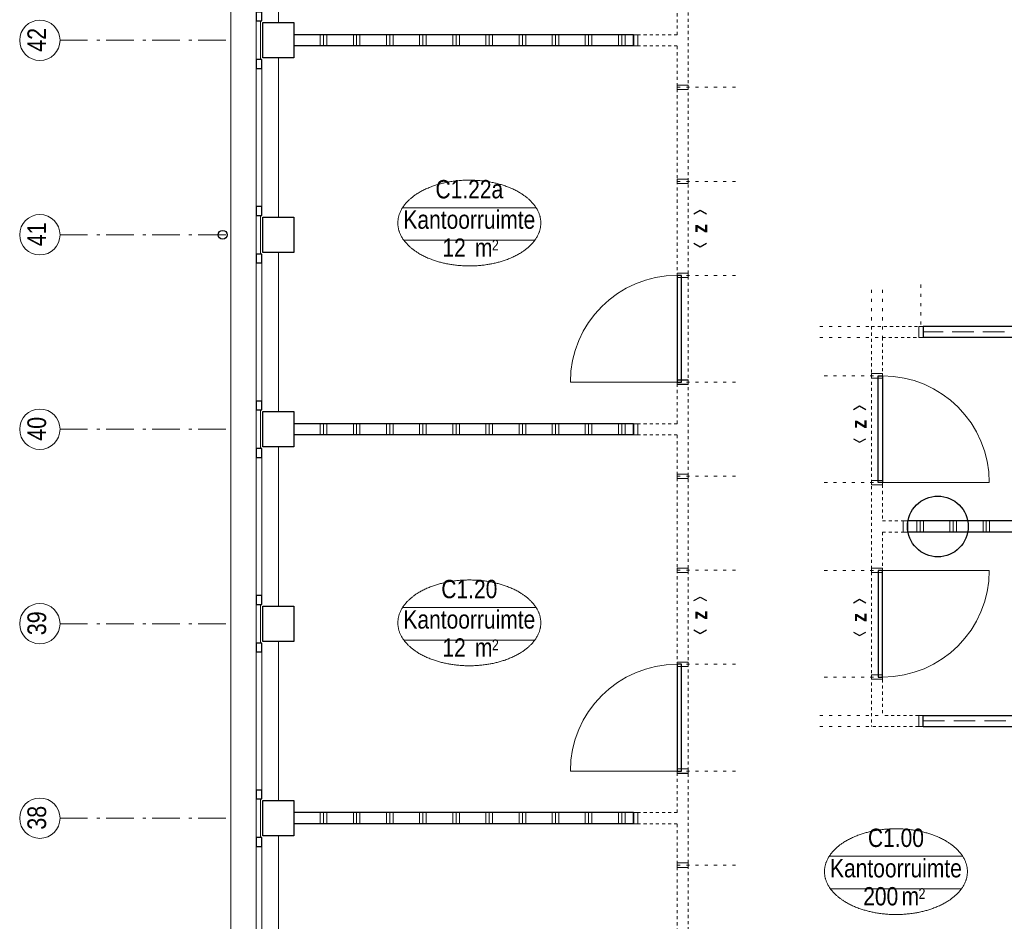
# Model space of a CAD drawing. Header units: millimetres. Extents: x 274611 to 749520, y 175257 to 298905.
# Tile 52 of 251: x 500860 to 509773, y 235329 to 243488. Entities that reach past the tile are written whole.
import ezdxf
from ezdxf.enums import TextEntityAlignment as Align

# ---------------------------------------------------------------- set-up
doc = ezdxf.new("R2010")
doc.units = ezdxf.units.MM
doc.header["$LTSCALE"] = 400
doc.header["$PDMODE"] = 1
doc.header["$PDSIZE"] = 15
for name, pattern in [('STYLE_02', [0.694427, 0.486069, -0.208359]), ('STYLE_05', [0.208282, 0.069427, -0.138855]), ('STYLE_06', [1.041641, 0.625, -0.208282, 0.069427, -0.138931]), ('STYLE_21', [0.138889, 0.069444, -0.069444])]:
    doc.linetypes.add(name, pattern=pattern)
for name, color, linetype, lineweight in [('Binnenkozijnen', 140, 'Continuous', 15), ('Buitenkozijnen', 140, 'Continuous', 15), ('Interieur-deur', 43, 'Continuous', 9), ('Interieur-scheidingswand-horizontaal', 5, 'Continuous', 25), ('Interieur-systeemwand glas', 140, 'STYLE_21', 15), ('Kozijnmerken', 43, 'Continuous', 9), ('Lijn-stramien', 5, 'STYLE_06', 9), ('mat-beton (ihwg)', 5, 'Continuous', 25), ('None', 7, 'Continuous', 9), ('Ruimtenummers', 5, 'Continuous', 25)]:
    doc.layers.add(name, color=color, linetype=linetype, lineweight=lineweight)
doc.styles.add('Arial Narrow', font='ARIALN.TTF', dxfattribs={"height": 222.25})
doc.styles.add('Arial Narrow (bold)', font='ARIALNB.TTF', dxfattribs={"height": 172.861111})
doc.styles.get("Standard").update_dxf_attribs({"font": 'arial.ttf'})

# ---------------------------------------------------------------- blocks, each defined once
blk = doc.blocks.new('*X262')
at = {"layer": 'None', "lineweight": 9}
for p, q in [((-15900, 17650), (-15900, 17750)), ((-15870, 17650), (-15870, 17750)), ((-15840, 17650), (-15840, 17750)), ((-15600, 17650), (-15600, 17750)), ((-15570, 17650), (-15570, 17750)), ((-15540, 17650), (-15540, 17750)), ((-15300, 17650), (-15300, 17750)), ((-15270, 17650), (-15270, 17750)), ((-15240, 17650), (-15240, 17750)), ((-15000, 17650), (-15000, 17750)), ((-14970, 17650), (-14970, 17750)), ((-14940, 17650), (-14940, 17750)), ((-14700, 17650), (-14700, 17750)), ((-14670, 17650), (-14670, 17750)), ((-14640, 17650), (-14640, 17750)), ((-14400, 17650), (-14400, 17750)), ((-14370, 17650), (-14370, 17750)), ((-14340, 17650), (-14340, 17750)), ((-14100, 17650), (-14100, 17750)), ((-14070, 17650), (-14070, 17750)), ((-14040, 17650), (-14040, 17750)), ((-13800, 17650), (-13800, 17750)), ((-13770, 17650), (-13770, 17750)), ((-13740, 17650), (-13740, 17750)), ((-13500, 17650), (-13500, 17750)), ((-13470, 17650), (-13470, 17750)), ((-13440, 17650), (-13440, 17750)), ((-13200, 17650), (-13200, 17750)), ((-13170, 17650), (-13170, 17750)), ((-13140, 17650), (-13140, 17750))]:
    blk.add_line(p, q, dxfattribs=at)
blk = doc.blocks.new('*X263')
at = {"layer": 'None', "lineweight": 9}
for p, q in [((-15900, 21170), (-15900, 21270)), ((-15870, 21170), (-15870, 21270)), ((-15840, 21170), (-15840, 21270)), ((-15600, 21170), (-15600, 21270)), ((-15570, 21170), (-15570, 21270)), ((-15540, 21170), (-15540, 21270)), ((-15300, 21170), (-15300, 21270)), ((-15270, 21170), (-15270, 21270)), ((-15240, 21170), (-15240, 21270)), ((-15000, 21170), (-15000, 21270)), ((-14970, 21170), (-14970, 21270)), ((-14940, 21170), (-14940, 21270)), ((-14700, 21170), (-14700, 21270)), ((-14670, 21170), (-14670, 21270)), ((-14640, 21170), (-14640, 21270)), ((-14400, 21170), (-14400, 21270)), ((-14370, 21170), (-14370, 21270)), ((-14340, 21170), (-14340, 21270)), ((-14100, 21170), (-14100, 21270)), ((-14070, 21170), (-14070, 21270)), ((-14040, 21170), (-14040, 21270)), ((-13800, 21170), (-13800, 21270)), ((-13770, 21170), (-13770, 21270)), ((-13740, 21170), (-13740, 21270)), ((-13500, 21170), (-13500, 21270)), ((-13470, 21170), (-13470, 21270)), ((-13440, 21170), (-13440, 21270)), ((-13200, 21170), (-13200, 21270)), ((-13170, 21170), (-13170, 21270)), ((-13140, 21170), (-13140, 21270))]:
    blk.add_line(p, q, dxfattribs=at)
blk = doc.blocks.new('*X264')
at = {"layer": 'None', "lineweight": 9}
for p, q in [((-15900, 24690), (-15900, 24790)), ((-15870, 24690), (-15870, 24790)), ((-15840, 24690), (-15840, 24790)), ((-15600, 24690), (-15600, 24790)), ((-15570, 24690), (-15570, 24790)), ((-15540, 24690), (-15540, 24790)), ((-15300, 24690), (-15300, 24790)), ((-15270, 24690), (-15270, 24790)), ((-15240, 24690), (-15240, 24790)), ((-15000, 24690), (-15000, 24790)), ((-14970, 24690), (-14970, 24790)), ((-14940, 24690), (-14940, 24790)), ((-14700, 24690), (-14700, 24790)), ((-14670, 24690), (-14670, 24790)), ((-14640, 24690), (-14640, 24790)), ((-14400, 24690), (-14400, 24790)), ((-14370, 24690), (-14370, 24790)), ((-14340, 24690), (-14340, 24790)), ((-14100, 24690), (-14100, 24790)), ((-14070, 24690), (-14070, 24790)), ((-14040, 24690), (-14040, 24790)), ((-13800, 24690), (-13800, 24790)), ((-13770, 24690), (-13770, 24790)), ((-13740, 24690), (-13740, 24790)), ((-13500, 24690), (-13500, 24790)), ((-13470, 24690), (-13470, 24790)), ((-13440, 24690), (-13440, 24790)), ((-13200, 24690), (-13200, 24790)), ((-13170, 24690), (-13170, 24790)), ((-13140, 24690), (-13140, 24790))]:
    blk.add_line(p, q, dxfattribs=at)
blk = doc.blocks.new('*U725')
at = {"layer": 'Interieur-systeemwand glas', "lineweight": 15}
for p, q in [((-10909, 22150), (-10909, 18530)), ((-10809, 22050), (-10809, 20390)), ((-10809, 20290), (-10809, 18630))]:
    blk.add_line(p, q, dxfattribs=at)
blk = doc.blocks.new('*U726')
at = {"layer": 'Interieur-scheidingswand-horizontaal', "lineweight": 25}
for p, q in [((-10442, 22150), (-10442, 22050)), ((-7206, 22150), (-10442, 22150)), ((-7206, 22150), (-7206, 22050)), ((-7206, 22050), (-10442, 22050))]:
    blk.add_line(p, q, dxfattribs=at)
at = {"layer": 'Interieur-scheidingswand-horizontaal', "linetype": 'STYLE_02', "lineweight": 9}
blk.add_line((-7206, 22100), (-10442, 22100), dxfattribs=at)
blk = doc.blocks.new('*X727')
at = {"layer": 'None', "lineweight": 9}
for p, q in [((-10500, 20290), (-10500, 20390)), ((-10470, 20290), (-10470, 20390)), ((-10440, 20290), (-10440, 20390)), ((-10200, 20290), (-10200, 20390)), ((-10170, 20290), (-10170, 20390)), ((-10140, 20290), (-10140, 20390)), ((-9900, 20290), (-9900, 20390)), ((-9870, 20290), (-9870, 20390)), ((-9840, 20290), (-9840, 20390)), ((-9600, 20290), (-9600, 20390)), ((-9570, 20290), (-9570, 20390)), ((-9540, 20290), (-9540, 20390)), ((-9300, 20290), (-9300, 20390)), ((-9270, 20290), (-9270, 20390)), ((-9240, 20290), (-9240, 20390)), ((-9000, 20290), (-9000, 20390)), ((-8970, 20290), (-8970, 20390)), ((-8940, 20290), (-8940, 20390)), ((-8700, 20290), (-8700, 20390)), ((-8670, 20290), (-8670, 20390)), ((-8640, 20290), (-8640, 20390)), ((-8400, 20290), (-8400, 20390)), ((-8370, 20290), (-8370, 20390)), ((-8340, 20290), (-8340, 20390)), ((-8100, 20290), (-8100, 20390)), ((-8070, 20290), (-8070, 20390)), ((-8040, 20290), (-8040, 20390)), ((-7800, 20290), (-7800, 20390)), ((-7770, 20290), (-7770, 20390)), ((-7740, 20290), (-7740, 20390)), ((-7500, 20290), (-7500, 20390)), ((-7470, 20290), (-7470, 20390)), ((-7440, 20290), (-7440, 20390))]:
    blk.add_line(p, q, dxfattribs=at)
blk = doc.blocks.new('*U728')
at = {"layer": 'Interieur-scheidingswand-horizontaal', "lineweight": 25}
for p, q in [((-10584, 20390), (-10584, 20290)), ((-7206, 20390), (-10584, 20390)), ((-7206, 20390), (-7206, 20290)), ((-7206, 20290), (-10584, 20290))]:
    blk.add_line(p, q, dxfattribs=at)
at = {"layer": 'Interieur-scheidingswand-horizontaal'}
blk.add_blockref('*X727', (0, 0), dxfattribs=at)
blk = doc.blocks.new('*U729')
at = {"layer": 'Interieur-systeemwand glas', "lineweight": 15}
for p, q in [((-10909, 22150), (-10482, 22150)), ((-10809, 22050), (-10482, 22050))]:
    blk.add_line(p, q, dxfattribs=at)
blk = doc.blocks.new('*U730')
at = {"layer": 'Interieur-systeemwand glas', "lineweight": 15}
for p, q in [((-10809, 20390), (-10559, 20390)), ((-10809, 20290), (-10559, 20290))]:
    blk.add_line(p, q, dxfattribs=at)
blk = doc.blocks.new('*U731')
at = {"layer": 'Interieur-deur', "color": 140, "linetype": 'Continuous', "lineweight": 15}
blk.add_line((-9845.2, 19943), (-10809, 19943), dxfattribs=at)
at = {"layer": 'Interieur-deur', "color": 92, "linetype": 'Continuous', "lineweight": 25}
blk.add_lwpolyline([(-10809, 18977), (-10809, 19943), (-10849, 19943), (-10849, 18977)], close=True, dxfattribs=at)
at = {"layer": 'Interieur-deur', "color": 140, "linetype": 'Continuous', "lineweight": 15}
blk.add_arc((-10809, 19943), 966, 270, 0, dxfattribs=at)
at = {"layer": 'Interieur-systeemwand glas', "color": 43, "linetype": 'Continuous', "lineweight": 9}
for points in [[(-10809, 19923), (-10809, 19963), (-10909, 19963), (-10909, 19923)], [(-10809, 18957), (-10809, 18997), (-10909, 18997), (-10909, 18957)]]:
    blk.add_lwpolyline(points, close=True, dxfattribs=at)
at = {"layer": 'Lijn-stramien', "color": 8, "linetype": 'STYLE_05', "lineweight": 5}
for p, q in [((-10809, 19943), (-11385, 19943)), ((-10809, 18977), (-11385, 18977))]:
    blk.add_line(p, q, dxfattribs=at)
at = {"layer": 'None', "linetype": 'Continuous', "lineweight": 5}
for p in [(-10809, 19943), (-10809, 18977)]:
    blk.add_point(p, dxfattribs=at)
blk = doc.blocks.new('*U732')
at = {"layer": 'Interieur-systeemwand glas', "lineweight": 15}
for p, q in [((-10482, 18630), (-10809, 18630)), ((-10482, 18530), (-10909, 18530))]:
    blk.add_line(p, q, dxfattribs=at)
blk = doc.blocks.new('*U733')
at = {"layer": 'Interieur-deur', "color": 140, "linetype": 'Continuous', "lineweight": 15}
blk.add_line((-9845.2, 20737), (-10809, 20737), dxfattribs=at)
at = {"layer": 'Interieur-deur', "color": 92, "linetype": 'Continuous', "lineweight": 25}
blk.add_lwpolyline([(-10809, 21703), (-10809, 20737), (-10849, 20737), (-10849, 21703)], close=True, dxfattribs=at)
at = {"layer": 'Interieur-deur', "color": 140, "linetype": 'Continuous', "lineweight": 15}
blk.add_arc((-10809, 20737), 966, 0, 90, dxfattribs=at)
at = {"layer": 'Interieur-systeemwand glas', "color": 43, "linetype": 'Continuous', "lineweight": 9}
for points in [[(-10809, 21723), (-10809, 21683), (-10909, 21683), (-10909, 21723)], [(-10809, 20757), (-10809, 20717), (-10909, 20717), (-10909, 20757)]]:
    blk.add_lwpolyline(points, close=True, dxfattribs=at)
at = {"layer": 'Lijn-stramien', "color": 8, "linetype": 'STYLE_05', "lineweight": 5}
for p, q in [((-10809, 21703), (-11385, 21703)), ((-10809, 20737), (-11385, 20737))]:
    blk.add_line(p, q, dxfattribs=at)
at = {"layer": 'None', "linetype": 'Continuous', "lineweight": 5}
for p in [(-10809, 21703), (-10809, 20737)]:
    blk.add_point(p, dxfattribs=at)
blk = doc.blocks.new('*U734')
at = {"layer": 'Interieur-systeemwand glas', "color": 43, "linetype": 'Continuous', "lineweight": 9}
blk.add_lwpolyline([(-10584, 20390), (-10584, 20290), (-10624, 20290), (-10624, 20390)], close=True, dxfattribs=at)
at = {"layer": 'Interieur-systeemwand glas', "color": 43, "linetype": 'Continuous', "lineweight": 15}
blk.add_point((-10604, 20390), dxfattribs=at)
blk = doc.blocks.new('*U745')
at = {"layer": 'Interieur-scheidingswand-horizontaal', "lineweight": 25}
for p, q in [((-10442, 18630), (-7206, 18630)), ((-10442, 18530), (-10442, 18630)), ((-7206, 18530), (-7206, 18630)), ((-10442, 18530), (-7206, 18530))]:
    blk.add_line(p, q, dxfattribs=at)
at = {"layer": 'Interieur-scheidingswand-horizontaal', "linetype": 'STYLE_02', "lineweight": 9}
blk.add_line((-10442, 18580), (-7206, 18580), dxfattribs=at)
blk = doc.blocks.new('*U746')
at = {"layer": 'Interieur-systeemwand glas', "lineweight": 15}
for p, q in [((-6739, 18530), (-6739, 22150)), ((-6839, 20390), (-6839, 22050)), ((-6839, 18630), (-6839, 20290))]:
    blk.add_line(p, q, dxfattribs=at)
blk = doc.blocks.new('*U747')
at = {"layer": 'Interieur-systeemwand glas', "lineweight": 15}
for p, q in [((-7166, 22150), (-6739, 22150)), ((-7166, 22050), (-6839, 22050))]:
    blk.add_line(p, q, dxfattribs=at)
blk = doc.blocks.new('*U748')
at = {"layer": 'Interieur-systeemwand glas', "lineweight": 15}
for p, q in [((-7166, 20390), (-6839, 20390)), ((-7166, 20290), (-6839, 20290))]:
    blk.add_line(p, q, dxfattribs=at)
blk = doc.blocks.new('*U749')
at = {"layer": 'Interieur-systeemwand glas', "lineweight": 15}
for p, q in [((-6839, 18630), (-7166, 18630)), ((-6739, 18530), (-7166, 18530))]:
    blk.add_line(p, q, dxfattribs=at)
blk = doc.blocks.new('*U758')
at = {"layer": 'Interieur-systeemwand glas', "color": 43, "linetype": 'Continuous', "lineweight": 9}
blk.add_lwpolyline([(-6839, 21723), (-6839, 21683), (-6739, 21683), (-6739, 21723)], close=True, dxfattribs=at)
at = {"layer": 'None', "linetype": 'Continuous', "lineweight": 5}
blk.add_point((-6839, 21703), dxfattribs=at)
blk = doc.blocks.new('*U759')
at = {"layer": 'Interieur-systeemwand glas', "color": 43, "linetype": 'Continuous', "lineweight": 9}
blk.add_lwpolyline([(-6839, 20814), (-6839, 20774), (-6739, 20774), (-6739, 20814)], close=True, dxfattribs=at)
at = {"layer": 'None', "linetype": 'Continuous', "lineweight": 5}
blk.add_point((-6839, 20794), dxfattribs=at)
blk = doc.blocks.new('*U760')
at = {"layer": 'Interieur-systeemwand glas', "color": 43, "linetype": 'Continuous', "lineweight": 9}
blk.add_lwpolyline([(-6839, 19866), (-6839, 19906), (-6739, 19906), (-6739, 19866)], close=True, dxfattribs=at)
at = {"layer": 'None', "linetype": 'Continuous', "lineweight": 5}
blk.add_point((-6839, 19886), dxfattribs=at)
blk = doc.blocks.new('*U761')
at = {"layer": 'Interieur-systeemwand glas', "color": 43, "linetype": 'Continuous', "lineweight": 9}
blk.add_lwpolyline([(-6839, 18957), (-6839, 18997), (-6739, 18997), (-6739, 18957)], close=True, dxfattribs=at)
at = {"layer": 'None', "linetype": 'Continuous', "lineweight": 5}
blk.add_point((-6839, 18977), dxfattribs=at)
blk = doc.blocks.new('*U762')
at = {"layer": 'Interieur-systeemwand glas', "color": 43, "linetype": 'Continuous', "lineweight": 9}
blk.add_lwpolyline([(-7206, 22150), (-7206, 22050), (-7166, 22050), (-7166, 22150)], close=True, dxfattribs=at)
at = {"layer": 'Interieur-systeemwand glas', "color": 43, "linetype": 'Continuous', "lineweight": 15}
blk.add_point((-7186, 22150), dxfattribs=at)
blk = doc.blocks.new('*U763')
at = {"layer": 'Interieur-systeemwand glas', "color": 43, "linetype": 'Continuous', "lineweight": 9}
blk.add_lwpolyline([(-7206, 20390), (-7206, 20290), (-7166, 20290), (-7166, 20390)], close=True, dxfattribs=at)
at = {"layer": 'Interieur-systeemwand glas', "color": 43, "linetype": 'Continuous', "lineweight": 15}
blk.add_point((-7186, 20390), dxfattribs=at)
blk = doc.blocks.new('*U764')
at = {"layer": 'Interieur-systeemwand glas', "color": 43, "linetype": 'Continuous', "lineweight": 9}
blk.add_lwpolyline([(-7206, 18530), (-7206, 18630), (-7166, 18630), (-7166, 18530)], close=True, dxfattribs=at)
at = {"layer": 'Interieur-systeemwand glas', "color": 43, "linetype": 'Continuous', "lineweight": 15}
blk.add_point((-7186, 18530), dxfattribs=at)
blk = doc.blocks.new('*U783')
at = {"layer": 'Interieur-systeemwand glas', "color": 43, "linetype": 'Continuous', "lineweight": 9}
for points in [[(-10442, 22150), (-10442, 22050), (-10482, 22050), (-10482, 22150)], [(-10442, 18530), (-10442, 18630), (-10482, 18630), (-10482, 18530)]]:
    blk.add_lwpolyline(points, close=True, dxfattribs=at)
at = {"layer": 'Interieur-systeemwand glas', "color": 43, "linetype": 'Continuous', "lineweight": 15}
for p in [(-10462, 22150), (-10462, 18530)]:
    blk.add_point(p, dxfattribs=at)
at = {"layer": 'Lijn-stramien', "color": 8, "linetype": 'STYLE_05', "lineweight": 5}
for p, q in [((-10909, 22483), (-10909, 22145)), ((-10809, 22483), (-10809, 22045)), ((-10462, 22528.4), (-10462, 22150)), ((-7186, 22050), (-7186, 22523.4)), ((-6839, 22050), (-6839, 22523.4)), ((-6739, 22050), (-6739, 22523.4)), ((-11376.9, 22150), (-10909, 22150)), ((-6271, 22150), (-6739, 22150)), ((-11376.9, 22050), (-10809, 22050)), ((-6271, 22050), (-6839, 22050)), ((-6839, 21703), (-6263, 21703)), ((-6839, 20794), (-6263, 20794)), ((-6839, 19886), (-6263, 19886)), ((-6839, 18977), (-6263, 18977)), ((-11376.9, 18630), (-10809, 18630)), ((-6271, 18630), (-6839, 18630)), ((-11376.9, 18530), (-10909, 18530)), ((-6271, 18530), (-6739, 18530))]:
    blk.add_line(p, q, dxfattribs=at)
at = {"layer": 'Interieur-scheidingswand-horizontaal'}
for name in ['*U726', '*U728', '*U745']:
    blk.add_blockref(name, (0, 0), dxfattribs=at)
at = {"layer": 'Interieur-systeemwand glas'}
for name in ['*U725', '*U729', '*U747', '*U746', '*U730', '*U748', '*U732', '*U749']:
    blk.add_blockref(name, (0, 0), dxfattribs=at)
at = {"layer": 'Interieur-systeemwand glas', "color": 7}
for name in ['*U733', '*U731']:
    blk.add_blockref(name, (0, 0), dxfattribs=at)
at = {"layer": 'None', "color": 7}
for name in ['*U762', '*U758', '*U759', '*U734', '*U763', '*U760', '*U761', '*U764']:
    blk.add_blockref(name, (0, 0), dxfattribs=at)
blk = doc.blocks.new('Kolom O 550')
at = {"layer": 'mat-beton (ihwg)', "lineweight": 25}
blk.add_circle((0, 0), 275, dxfattribs=at)
blk = doc.blocks.new('Gevelpui best 1410 (2D)')
at = {"layer": 'Buitenkozijnen', "lineweight": 15}
for p, q in [((-260, 0), (-260, -1410)), ((-260, 0), (-210, 0)), ((-210, 0), (-210, -1410)), ((-260, -1410), (-210, -1410))]:
    blk.add_line(p, q, dxfattribs=at)
at = {"layer": 'Buitenkozijnen', "color": 92, "lineweight": 25}
for points in [[(-260, 0), (-210, 0), (-210, -80), (-260, -80)], [(-260, -1330), (-210, -1330), (-210, -1410), (-260, -1410)]]:
    blk.add_lwpolyline(points, close=True, dxfattribs=at)
at = {"layer": 'None', "color": 43, "linetype": 'Continuous', "lineweight": 9}
blk.add_line((-410, 15), (-410, -1425), dxfattribs=at)
blk = doc.blocks.new('HWA')
at = {"layer": 'None', "color": 92, "linetype": 'Continuous', "lineweight": 25}
blk.add_circle((0, -74), 40, dxfattribs=at)
blk = doc.blocks.new('Kolom 280x320')
at = {"layer": 'mat-beton (ihwg)', "lineweight": 25}
blk.add_lwpolyline([(-300, 160), (-20, 160), (-20, -160), (-300, -160)], close=True, dxfattribs=at)
at = {"layer": 'None', "color": 92, "linetype": 'Continuous', "lineweight": 5}
blk.add_point((0, 0), dxfattribs=at)
blk = doc.blocks.new('Ruimtenummer UV 50')
at = {"layer": 'Ruimtenummers', "color": 8, "lineweight": 5}
for p, q in [((602.2, 156.5), (-602.3, 156.5)), ((594.7, -137.5), (-594.8, -137.5))]:
    blk.add_line(p, q, dxfattribs=at)
blk.add_open_spline([(-323.4, 353.8), (-173.3, 405.8), (173.3, 405.8), (323.4, 353.8), (473.5, 301.8), (560.1, 211.8), (646.8, 121.7), (646.8, 17.7), (646.8, -86.3), (560.1, -176.3), (473.5, -266.4), (323.4, -318.4), (173.3, -370.4), (-173.3, -370.4), (-323.4, -318.4), (-473.5, -266.4), (-560.2, -176.3), (-646.8, -86.3), (-646.8, 17.7), (-646.8, 121.7), (-560.2, 211.8), (-473.5, 301.8), (-323.4, 353.8)], degree=2, knots=[0, 0, 0, 0.09962, 0.19924, 0.19924, 0.283607, 0.283607, 0.349619, 0.349619, 0.415638, 0.415638, 0.5, 0.5, 0.59962, 0.69924, 0.69924, 0.783607, 0.783607, 0.849619, 0.849619, 0.915638, 0.915638, 1, 1, 1], dxfattribs=at)
at = {"layer": 'Ruimtenummers', "attachment_point": 2, "style": 'Arial Narrow'}
for s, insert, char_height in [(' m', (103.6, -122.2), 165.95), (' 2', (220.1, -132.8), 96.8)]:
    blk.add_mtext(s, dxfattribs=dict(at, insert=insert, char_height=char_height))
at = {"layer": 'Ruimtenummers', "style": 'Arial Narrow'}
for tag, p in [('Nummer', (0, 406.9)), ('Naam', (0, 131.7)), ('Oppervlak', (-137.9, -122.2))]:
    blk.add_attdef(tag, text='', height=165.9, dxfattribs=at).set_placement(p, align=Align.TOP_CENTER)
blk = doc.blocks.new('Kozijnmerk 50')
at = {"layer": 'Kozijnmerken', "color": 92, "linetype": 'Continuous', "lineweight": 25}
for points in [[(-132.2, 50.6), (-164.8, -5.8), (-132.2, -62.1)], [(132.2, 50.6), (164.8, -5.8), (132.2, -62.1)]]:
    blk.add_lwpolyline(points, dxfattribs=at)
at = {"layer": 'None', "color": 43, "style": 'Arial Narrow (bold)'}
blk.add_attdef('merk', text='', height=138.3, dxfattribs=at).set_placement((0, 0), align=Align.MIDDLE_CENTER)
blk = doc.blocks.new('*U1595')
at = {"layer": 'Interieur-systeemwand glas', "color": 43, "linetype": 'Continuous', "lineweight": 9}
blk.add_lwpolyline([(-12668.9, 16443.5), (-12568.9, 16443.5), (-12568.9, 16403.5), (-12668.9, 16403.5)], close=True, dxfattribs=at)
at = {"layer": 'Interieur-systeemwand glas', "color": 43, "linetype": 'Continuous', "lineweight": 15}
for p in [(-12668.9, 17274.5), (-12668.9, 16423.5)]:
    blk.add_point(p, dxfattribs=at)
at = {"layer": 'Lijn-stramien', "color": 8, "linetype": 'STYLE_05', "lineweight": 5}
for p, q in [((-12668.9, 17274.5), (-12092.9, 17274.5)), ((-12668.9, 16423.5), (-12092.9, 16423.5))]:
    blk.add_line(p, q, dxfattribs=at)
blk = doc.blocks.new('*U1597')
at = {"layer": 'Interieur-systeemwand glas', "color": 43, "linetype": 'Continuous', "lineweight": 9}
blk.add_lwpolyline([(-12668.9, 19963.5), (-12568.9, 19963.5), (-12568.9, 19923.5), (-12668.9, 19923.5)], close=True, dxfattribs=at)
at = {"layer": 'Interieur-systeemwand glas', "color": 43, "linetype": 'Continuous', "lineweight": 15}
for p in [(-12668.9, 20794.5), (-12668.9, 19943.5)]:
    blk.add_point(p, dxfattribs=at)
at = {"layer": 'Lijn-stramien', "color": 8, "linetype": 'STYLE_05', "lineweight": 5}
for p, q in [((-12668.9, 20794.5), (-12092.9, 20794.5)), ((-12668.9, 19943.5), (-12092.9, 19943.5))]:
    blk.add_line(p, q, dxfattribs=at)
blk = doc.blocks.new('*U1599')
at = {"layer": 'Interieur-systeemwand glas', "color": 43, "linetype": 'Continuous', "lineweight": 9}
for points in [[(-12668.9, 18145.5), (-12568.9, 18145.5), (-12568.9, 18105.5), (-12668.9, 18105.5)], [(-13065.9, 17650), (-13065.9, 17750), (-13025.9, 17750), (-13025.9, 17650)], [(-12668.9, 17294.5), (-12568.9, 17294.5), (-12568.9, 17254.5), (-12668.9, 17254.5)]]:
    blk.add_lwpolyline(points, close=True, dxfattribs=at)
at = {"layer": 'Interieur-systeemwand glas', "color": 43, "linetype": 'Continuous', "lineweight": 15}
for p in [(-12668.9, 18125.5), (-12668.9, 18125.5), (-13045.9, 17650), (-12668.9, 17274.5)]:
    blk.add_point(p, dxfattribs=at)
at = {"layer": 'Lijn-stramien', "color": 8, "linetype": 'STYLE_05', "lineweight": 5}
for p, q in [((-12668.9, 18125.5), (-12092.9, 18125.5)), ((-12668.9, 18125.5), (-12092.9, 18125.5)), ((-12668.9, 17274.5), (-12092.9, 17274.5))]:
    blk.add_line(p, q, dxfattribs=at)
at = {"layer": 'None', "linetype": 'Continuous', "lineweight": 5}
blk.add_point((-13065.9, 17700), dxfattribs=at)
blk = doc.blocks.new('*U1600')
at = {"layer": 'Interieur-systeemwand glas', "lineweight": 15}
for p, q in [((-13027.9, 21270), (-12668.9, 21270)), ((-13027.9, 21170), (-12668.9, 21170))]:
    blk.add_line(p, q, dxfattribs=at)
blk = doc.blocks.new('*U1601')
at = {"layer": 'Interieur-systeemwand glas', "lineweight": 15}
for p, q in [((-13027.9, 24790), (-12668.9, 24790)), ((-13027.9, 24690), (-12668.9, 24690))]:
    blk.add_line(p, q, dxfattribs=at)
blk = doc.blocks.new('*U1602')
at = {"layer": 'Kozijnmerken', "color": 92, "linetype": 'Continuous', "lineweight": 25}
for points in [[(-12516.6, 19669), (-12460.3, 19701.5), (-12403.9, 19669)], [(-12516.6, 19404.5), (-12460.3, 19372), (-12403.9, 19404.5)]]:
    blk.add_lwpolyline(points, dxfattribs=at)
at = {"layer": 'Kozijnmerken', "color": 0, "flags": 1}
blk.add_attdef('merk', (-12566.3, 19364.4), '', height=4.23, dxfattribs=at)
at = {"layer": 'None', "color": 43, "insert": (-12466, 19536.7), "char_height": 138.3, "attachment_point": 5, "rotation": 90, "style": 'Arial Narrow (bold)'}
blk.add_mtext('z', dxfattribs=at)
blk = doc.blocks.new('*U1603')
at = {"layer": 'Kozijnmerken', "color": 92, "linetype": 'Continuous', "lineweight": 25}
for points in [[(-12516.6, 23169), (-12460.3, 23201.5), (-12403.9, 23169)], [(-12516.6, 22904.5), (-12460.3, 22872), (-12403.9, 22904.5)]]:
    blk.add_lwpolyline(points, dxfattribs=at)
at = {"layer": 'Kozijnmerken', "color": 0, "flags": 1}
blk.add_attdef('merk', (-12566.3, 22864.4), '', height=4.23, dxfattribs=at)
at = {"layer": 'None', "color": 43, "insert": (-12466, 23036.7), "char_height": 138.3, "attachment_point": 5, "rotation": 90, "style": 'Arial Narrow (bold)'}
blk.add_mtext('z', dxfattribs=at)
blk = doc.blocks.new('*U1615')
at = {"layer": 'Interieur-systeemwand glas', "color": 43, "linetype": 'Continuous', "lineweight": 9}
for points in [[(-12668.9, 21665.5), (-12568.9, 21665.5), (-12568.9, 21625.5), (-12668.9, 21625.5)], [(-13065.9, 21170), (-13065.9, 21270), (-13025.9, 21270), (-13025.9, 21170)], [(-12668.9, 20814.5), (-12568.9, 20814.5), (-12568.9, 20774.5), (-12668.9, 20774.5)]]:
    blk.add_lwpolyline(points, close=True, dxfattribs=at)
at = {"layer": 'Interieur-systeemwand glas', "color": 43, "linetype": 'Continuous', "lineweight": 15}
for p in [(-12668.9, 21645.5), (-12668.9, 21645.5), (-13045.9, 21170), (-12668.9, 20794.5)]:
    blk.add_point(p, dxfattribs=at)
at = {"layer": 'Lijn-stramien', "color": 8, "linetype": 'STYLE_05', "lineweight": 5}
for p, q in [((-12668.9, 21645.5), (-12092.9, 21645.5)), ((-12668.9, 21645.5), (-12092.9, 21645.5)), ((-12668.9, 20794.5), (-12092.9, 20794.5))]:
    blk.add_line(p, q, dxfattribs=at)
at = {"layer": 'None', "linetype": 'Continuous', "lineweight": 5}
blk.add_point((-13065.9, 21220), dxfattribs=at)
blk = doc.blocks.new('*U1616')
at = {"layer": 'Interieur-deur', "color": 140, "linetype": 'Continuous', "lineweight": 15}
blk.add_line((-13632.7, 18126.5), (-12668.9, 18126.5), dxfattribs=at)
at = {"layer": 'Interieur-deur', "color": 92, "linetype": 'Continuous', "lineweight": 25}
blk.add_lwpolyline([(-12668.9, 19092.5), (-12668.9, 18126.5), (-12628.9, 18126.5), (-12628.9, 19092.5)], close=True, dxfattribs=at)
at = {"layer": 'Interieur-deur', "color": 140, "linetype": 'Continuous', "lineweight": 15}
blk.add_arc((-12668.9, 18126.5), 966, 90, 180, dxfattribs=at)
at = {"layer": 'Interieur-systeemwand glas', "color": 43, "linetype": 'Continuous', "lineweight": 9}
for points in [[(-12668.9, 19112.5), (-12668.9, 19072.5), (-12568.9, 19072.5), (-12568.9, 19112.5)], [(-12668.9, 18146.5), (-12668.9, 18106.5), (-12568.9, 18106.5), (-12568.9, 18146.5)]]:
    blk.add_lwpolyline(points, close=True, dxfattribs=at)
at = {"layer": 'Lijn-stramien', "color": 8, "linetype": 'STYLE_05', "lineweight": 5}
for p, q in [((-12668.9, 19092.5), (-12092.9, 19092.5)), ((-12668.9, 18126.5), (-12092.9, 18126.5))]:
    blk.add_line(p, q, dxfattribs=at)
at = {"layer": 'None', "linetype": 'Continuous', "lineweight": 5}
for p in [(-12668.9, 19092.5), (-12668.9, 18126.5)]:
    blk.add_point(p, dxfattribs=at)
blk = doc.blocks.new('*U1618')
at = {"layer": 'Interieur-systeemwand glas', "color": 43, "linetype": 'Continuous', "lineweight": 9}
blk.add_lwpolyline([(-12668.9, 19112.5), (-12568.9, 19112.5), (-12568.9, 19072.5), (-12668.9, 19072.5)], close=True, dxfattribs=at)
at = {"layer": 'Interieur-systeemwand glas', "color": 43, "linetype": 'Continuous', "lineweight": 15}
for p in [(-12668.9, 19943.5), (-12668.9, 19092.5)]:
    blk.add_point(p, dxfattribs=at)
at = {"layer": 'Lijn-stramien', "color": 8, "linetype": 'STYLE_05', "lineweight": 5}
for p, q in [((-12668.9, 19943.5), (-12092.9, 19943.5)), ((-12668.9, 19092.5), (-12092.9, 19092.5))]:
    blk.add_line(p, q, dxfattribs=at)
blk = doc.blocks.new('*U1620')
at = {"layer": 'Interieur-systeemwand glas', "color": 43, "linetype": 'Continuous', "lineweight": 9}
for points in [[(-12668.9, 25185.5), (-12568.9, 25185.5), (-12568.9, 25145.5), (-12668.9, 25145.5)], [(-13065.9, 24690), (-13065.9, 24790), (-13025.9, 24790), (-13025.9, 24690)], [(-12668.9, 24334.5), (-12568.9, 24334.5), (-12568.9, 24294.5), (-12668.9, 24294.5)]]:
    blk.add_lwpolyline(points, close=True, dxfattribs=at)
at = {"layer": 'Interieur-systeemwand glas', "color": 43, "linetype": 'Continuous', "lineweight": 15}
for p in [(-12668.9, 25165.5), (-12668.9, 25165.5), (-13045.9, 24690), (-12668.9, 24314.5)]:
    blk.add_point(p, dxfattribs=at)
at = {"layer": 'Lijn-stramien', "color": 8, "linetype": 'STYLE_05', "lineweight": 5}
for p, q in [((-12668.9, 25165.5), (-12092.9, 25165.5)), ((-12668.9, 25165.5), (-12092.9, 25165.5)), ((-12668.9, 24314.5), (-12092.9, 24314.5))]:
    blk.add_line(p, q, dxfattribs=at)
at = {"layer": 'None', "linetype": 'Continuous', "lineweight": 5}
blk.add_point((-13065.9, 24740), dxfattribs=at)
blk = doc.blocks.new('*U1621')
at = {"layer": 'Interieur-deur', "color": 140, "linetype": 'Continuous', "lineweight": 15}
blk.add_line((-13632.7, 21646.5), (-12668.9, 21646.5), dxfattribs=at)
at = {"layer": 'Interieur-deur', "color": 92, "linetype": 'Continuous', "lineweight": 25}
blk.add_lwpolyline([(-12668.9, 22612.5), (-12668.9, 21646.5), (-12628.9, 21646.5), (-12628.9, 22612.5)], close=True, dxfattribs=at)
at = {"layer": 'Interieur-deur', "color": 140, "linetype": 'Continuous', "lineweight": 15}
blk.add_arc((-12668.9, 21646.5), 966, 90, 180, dxfattribs=at)
at = {"layer": 'Interieur-systeemwand glas', "color": 43, "linetype": 'Continuous', "lineweight": 9}
for points in [[(-12668.9, 22632.5), (-12668.9, 22592.5), (-12568.9, 22592.5), (-12568.9, 22632.5)], [(-12668.9, 21666.5), (-12668.9, 21626.5), (-12568.9, 21626.5), (-12568.9, 21666.5)]]:
    blk.add_lwpolyline(points, close=True, dxfattribs=at)
at = {"layer": 'Lijn-stramien', "color": 8, "linetype": 'STYLE_05', "lineweight": 5}
for p, q in [((-12668.9, 22612.5), (-12092.9, 22612.5)), ((-12668.9, 21646.5), (-12092.9, 21646.5))]:
    blk.add_line(p, q, dxfattribs=at)
at = {"layer": 'None', "linetype": 'Continuous', "lineweight": 5}
for p in [(-12668.9, 22612.5), (-12668.9, 21646.5)]:
    blk.add_point(p, dxfattribs=at)
blk = doc.blocks.new('*U1623')
at = {"layer": 'Interieur-systeemwand glas', "color": 43, "linetype": 'Continuous', "lineweight": 9}
blk.add_lwpolyline([(-12668.9, 23483.5), (-12568.9, 23483.5), (-12568.9, 23443.5), (-12668.9, 23443.5)], close=True, dxfattribs=at)
at = {"layer": 'Interieur-systeemwand glas', "color": 43, "linetype": 'Continuous', "lineweight": 15}
for p in [(-12668.9, 24314.5), (-12668.9, 23463.5)]:
    blk.add_point(p, dxfattribs=at)
at = {"layer": 'Lijn-stramien', "color": 8, "linetype": 'STYLE_05', "lineweight": 5}
for p, q in [((-12668.9, 24314.5), (-12092.9, 24314.5)), ((-12668.9, 23463.5), (-12092.9, 23463.5))]:
    blk.add_line(p, q, dxfattribs=at)
blk = doc.blocks.new('*U1625')
at = {"layer": 'Interieur-systeemwand glas', "color": 43, "linetype": 'Continuous', "lineweight": 9}
blk.add_lwpolyline([(-12668.9, 22632.5), (-12568.9, 22632.5), (-12568.9, 22592.5), (-12668.9, 22592.5)], close=True, dxfattribs=at)
at = {"layer": 'Interieur-systeemwand glas', "color": 43, "linetype": 'Continuous', "lineweight": 15}
for p in [(-12668.9, 23463.5), (-12668.9, 22612.5)]:
    blk.add_point(p, dxfattribs=at)
at = {"layer": 'Lijn-stramien', "color": 8, "linetype": 'STYLE_05', "lineweight": 5}
for p, q in [((-12668.9, 23463.5), (-12092.9, 23463.5)), ((-12668.9, 22612.5), (-12092.9, 22612.5))]:
    blk.add_line(p, q, dxfattribs=at)
blk = doc.blocks.new('*U1650')
at = {"layer": 'Interieur-scheidingswand-horizontaal', "color": 7}
for name in ['*U1623', '*U1625', '*U1621', '*U1597', '*U1618', '*U1616', '*U1595']:
    blk.add_blockref(name, (0, 0), dxfattribs=at)
at = {"layer": 'Interieur-systeemwand glas'}
for name in ['*U1601', '*U1600']:
    blk.add_blockref(name, (0, 0), dxfattribs=at)
at = {"layer": 'Kozijnmerken', "color": 7}
for name in ['*U1603', '*U1602']:
    blk.add_blockref(name, (0, 0), dxfattribs=at)
at = {"layer": 'None', "color": 7}
for name in ['*U1620', '*U1615', '*U1599']:
    blk.add_blockref(name, (0, 0), dxfattribs=at)

msp = doc.modelspace()

# ---------------------------------------------------------------- linework, layer by layer
at = {"layer": 'Buitenkozijnen', "color": 43, "lineweight": 9, "flags": 128}
msp.add_lwpolyline([(503001.24035, 247417.18879), (502771.28099, 247417.18879), (502771.28099, 227637.18879), (502791.28099, 227637.18879)], dxfattribs=at)
at = {"layer": 'Buitenkozijnen', "lineweight": 15}
for points in [[(503001.24035, 243477.18879), (503041.28099, 243477.18879), (503041.28099, 243127.18879), (503001.24035, 243127.18879)], [(503001.24035, 241717.18879), (503041.28099, 241717.18879), (503041.28099, 241367.18879), (503001.24035, 241367.18879)], [(503001.24035, 239957.18879), (503041.28099, 239957.18879), (503041.28099, 239607.18879), (503001.24035, 239607.18879)], [(503001.24035, 238197.18879), (503041.28099, 238197.18879), (503041.28099, 237847.18879), (503001.24035, 237847.18879)], [(503001.24035, 236437.18879), (503041.28099, 236437.18879), (503041.28099, 236087.18879), (503001.24035, 236087.18879)]]:
    msp.add_lwpolyline(points, close=True, dxfattribs=at)
at = {"layer": 'Interieur-scheidingswand-horizontaal', "lineweight": 25}
for p, q in [((503341.28099, 243352.18879), (503341.28099, 243252.18879)), ((506415.28099, 243352.18879), (503341.28099, 243352.18879)), ((506415.28099, 243352.18879), (506415.28099, 243252.18879)), ((506415.28099, 243252.18879), (503341.28099, 243252.18879)), ((503341.28099, 239832.18879), (503341.28099, 239732.18879)), ((506415.28099, 239832.18879), (503341.28099, 239832.18879)), ((506415.28099, 239832.18879), (506415.28099, 239732.18879)), ((506415.28099, 239732.18879), (503341.28099, 239732.18879)), ((503341.28099, 236312.18879), (503341.28099, 236212.18879)), ((506415.28099, 236312.18879), (503341.28099, 236312.18879)), ((506415.28099, 236312.18879), (506415.28099, 236212.18879)), ((506415.28099, 236212.18879), (503341.28099, 236212.18879))]:
    msp.add_line(p, q, dxfattribs=at)
at = {"layer": 'Interieur-systeemwand glas', "lineweight": 15}
for p, q in [((506911.28099, 232692.18879), (506911.28099, 251062.18879)), ((506811.28099, 243352.18879), (506811.28099, 245782.18879)), ((506811.28099, 239832.18879), (506811.28099, 243252.18879)), ((506811.28099, 236312.18879), (506811.28099, 239732.18879)), ((506452.28099, 236312.18879), (506811.28099, 236312.18879)), ((506452.28099, 236212.18879), (506811.28099, 236212.18879)), ((506811.28099, 232792.18879), (506811.28099, 236212.18879))]:
    msp.add_line(p, q, dxfattribs=at)
at = {"layer": 'None', "color": 7, "linetype": 'STYLE_06', "lineweight": 9}
for p, q in [((501225.10426, 243302.18879), (502725.10426, 243302.18879)), ((501225.10426, 241542.18879), (502725.10426, 241542.18879)), ((501225.10426, 239782.18879), (502725.10426, 239782.18879)), ((501225.10426, 238022.18879), (502725.10426, 238022.18879)), ((501225.10426, 236262.18879), (502725.10426, 236262.18879))]:
    msp.add_line(p, q, dxfattribs=at)
at = {"layer": 'None', "color": 43, "linetype": 'Continuous', "lineweight": 9}
for centre in [(501042.49784, 243302.18879), (501042.49784, 241542.18879), (501042.49784, 239782.18879), (501042.49784, 238022.18879), (501042.49784, 236262.18879)]:
    msp.add_circle(centre, 182.60642, dxfattribs=at)

# ---------------------------------------------------------------- block references
at = {"layer": 'Binnenkozijnen', "color": 7}
msp.add_blockref('*U783', (519480.22162, 218562.18879), dxfattribs=at)
at = {"layer": 'Buitenkozijnen', "color": 7, "xscale": -1}
for p in [(502791.28099, 244887.18879), (502791.28099, 243127.18879), (502791.28099, 241367.18879), (502791.28099, 239607.18879), (502791.28099, 237847.18879), (502791.28099, 236087.18879)]:
    msp.add_blockref('Gevelpui best 1410 (2D)', p, dxfattribs=at)
at = {"layer": 'Interieur-scheidingswand-horizontaal'}
for name in ['*X264', '*X263', '*X262']:
    msp.add_blockref(name, (519480.22162, 218562.18879), dxfattribs=at)
at = {"layer": 'Kozijnmerken', "color": 7, "rotation": 90}
for p in [(508457.13081, 239828.92963), (508457.13081, 238078.92963)]:
    msp.add_blockref('Kozijnmerk 50', p, dxfattribs=at).add_auto_attribs({'merk': 'z'})
at = {"layer": 'mat-beton (ihwg)', "color": 7, "rotation": 180}
for p in [(503041.28099, 243302.18879), (503041.28099, 241542.18879), (503041.28099, 239782.18879), (503041.28099, 238022.18879), (503041.28099, 236262.18879)]:
    msp.add_blockref('Kolom 280x320', p, dxfattribs=at)
at = {"layer": 'mat-beton (ihwg)', "color": 7}
msp.add_blockref('Kolom O 550', (509171.28099, 238902.18879), dxfattribs=at)
at = {"layer": 'None', "color": 7}
msp.add_blockref('*U1650', (519480.22162, 218562.18879), dxfattribs=at)
at = {"layer": 'None', "color": 7, "rotation": 270}
msp.add_blockref('HWA', (502771.28099, 241542.18879), dxfattribs=at)
at = {"layer": 'Ruimtenummers'}
for p, values in [((504930.22162, 241630.6181), {'Nummer': 'C1.22a', 'Naam': 'Kantoorruimte', 'Oppervlak': '12'}), ((504930.22162, 238012.18879), {'Nummer': 'C1.20', 'Naam': 'Kantoorruimte', 'Oppervlak': '12'}), ((508792.17884, 235760.8053), {'Nummer': 'C1.00', 'Naam': 'Kantoorruimte', 'Oppervlak': '200'})]:
    msp.add_blockref('Ruimtenummer UV 50', p, dxfattribs=at).add_auto_attribs(values)

# ---------------------------------------------------------------- texts
at = {"layer": 'None', "color": 8, "char_height": 169.333333, "attachment_point": 1, "rotation": 90, "style": 'Arial Narrow'}
for s, insert in [('42', (500929.74026, 243198.18648)), ('41', (500929.74026, 241438.18648)), ('40', (500929.74026, 239678.18648)), ('39', (500929.74026, 237918.18648)), ('38', (500929.74026, 236158.18648))]:
    msp.add_mtext(s, dxfattribs=dict(at, insert=insert))

doc.saveas('drawing.dxf')
